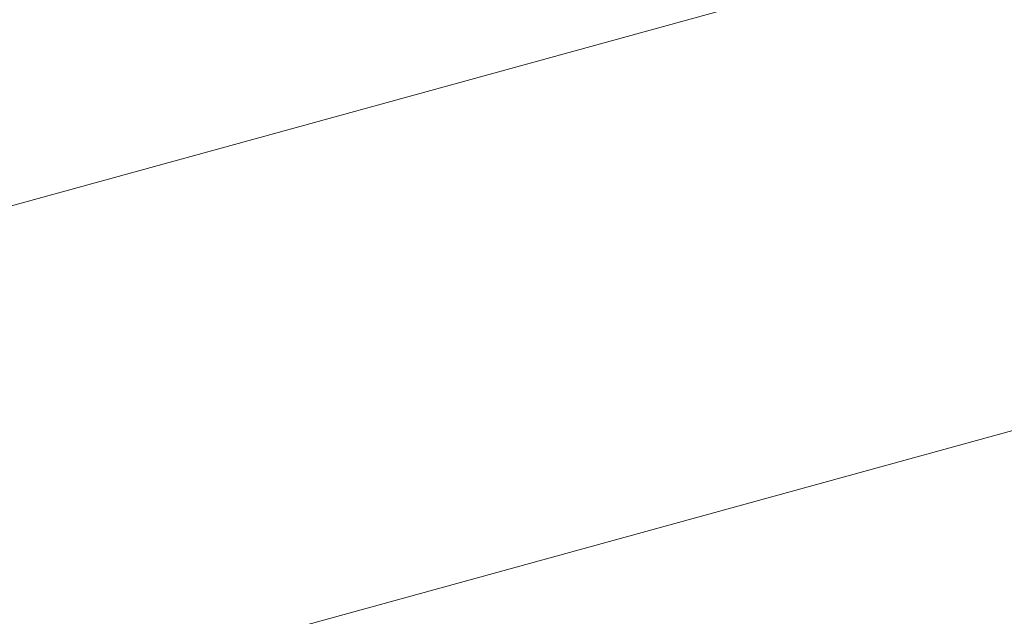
# Model space of a CAD drawing. Extents: x 1620613 to 1693141, y 557269 to 607790.
# Tile 69 of 256: x 1620773.08 to 1620775.13, y 607294.2 to 607295.45. Entities that reach past the tile are written whole.
import ezdxf

# ---------------------------------------------------------------- set-up
doc = ezdxf.new("R2010")
doc.units = 0
doc.header["$LTSCALE"] = 10
doc.header["$MEASUREMENT"] = 0
doc.linetypes.add('DGN Style 2', pattern=[7.346996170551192, 4.408197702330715, -2.938798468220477])
doc.linetypes.add('DGN Style 3', pattern=[10.28579463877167, 7.346996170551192, -2.938798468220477])
doc.layers.add('DT_X_Contour_Minor', color=136, linetype='DGN Style 3', lineweight=0)
doc.layers.add('SV_X_Top_of_Bank', color=97, linetype='DGN Style 2', lineweight=0)

# ---------------------------------------------------------------- blocks, each defined once
blk = doc.blocks.new('*U1004')
at = {"layer": 'DT_X_Contour_Minor', "transparency": 33554559, "flags": 128}
for points, elevation in [([(-24.18095962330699, 52.19456630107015), (-26.13961108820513, 50.80046222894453), (-26.52381164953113, 50.52720175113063), (-26.83699127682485, 50.30489349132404), (-27.07914997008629, 50.13353744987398), (-27.25028772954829, 50.01313362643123), (-27.6119605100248, 49.75999305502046), (-27.86025474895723, 49.55198737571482), (-28.33388288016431, 49.11782576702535), (-29.03284490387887, 48.4575082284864), (-29.95714082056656, 47.57103476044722), (-32.72237512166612, 44.90556427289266), (-33.69162985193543, 43.94827698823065), (-34.52546831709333, 43.07551799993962), (-35.22389051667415, 42.287287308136), (-35.78689645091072, 41.58358491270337), (-37.10769058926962, 39.81974958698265), (-37.57608096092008, 39.21586285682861), (-37.99065647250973, 38.72707916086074), (-38.35141712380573, 38.35339849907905), (-38.65836291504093, 38.09482087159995), (-39.40513187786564, 37.55875124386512), (-39.65607010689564, 37.37009547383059), (-39.84880807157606, 37.20618038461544), (-39.98334577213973, 37.06700597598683), (-40.05968320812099, 36.95257224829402), (-40.18564935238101, 36.68040321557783), (-40.22203130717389, 36.57873467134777), (-40.23670256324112, 36.47785581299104), (-40.22966312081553, 36.37776664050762), (-40.20091298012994, 36.27846715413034), (-40.01608735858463, 35.81691215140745), (-40.15048069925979, 35.74531068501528), (-40.16360001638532, 35.73708894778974), (-40.14536082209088, 35.74311007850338), (-40.09576311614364, 35.76337407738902), (-40.01480689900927, 35.79788094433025), (-39.75711230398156, 35.90888974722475), (-39.66908160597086, 35.93833058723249), (-39.59826045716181, 35.94339650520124), (-39.54464885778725, 35.924087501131), (-39.50824680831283, 35.88040357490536), (-39.43412074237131, 35.73141320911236), (-39.40460542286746, 35.66106522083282), (-39.37165401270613, 35.56176403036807), (-39.33526651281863, 35.4335096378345), (-39.29544292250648, 35.2763020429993), (-39.18466522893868, 34.81847752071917), (-39.17252586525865, 34.65688272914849), (-39.21919104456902, 34.51546674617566), (-39.32466076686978, 34.39422957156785), (-39.48893503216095, 34.2931712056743), (-40.00540579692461, 34.0505873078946), (-40.19436498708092, 33.96038744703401), (-40.37388948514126, 33.87172578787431), (-40.54397928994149, 33.78460233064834), (-40.70463440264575, 33.69901707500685), (-41.12046844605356, 33.47284066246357), (-41.26366915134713, 33.39187158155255), (-41.38139573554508, 33.31859664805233), (-41.4736481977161, 33.25301586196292), (-41.54042653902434, 33.19512922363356), (-41.68453661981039, 33.05102371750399), (-41.74308398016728, 32.99779644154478), (-41.81064350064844, 32.94619374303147), (-41.88721518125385, 32.89621562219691), (-41.97279902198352, 32.84786207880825), (-42.21303881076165, 32.72108539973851), (-42.29075835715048, 32.67889523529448), (-42.34373715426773, 32.64740725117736), (-42.37197520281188, 32.62662144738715), (-42.37547250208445, 32.61653782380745), (-42.35181096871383, 32.60391773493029), (-42.39091265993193, 32.583645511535), (-42.52596388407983, 32.53229390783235), (-42.75696464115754, 32.44986292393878), (-43.08391493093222, 32.33635255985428), (-44.0837150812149, 31.99221908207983), (-44.42547770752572, 31.87377317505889), (-44.70091547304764, 31.776535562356), (-44.91002837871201, 31.70050624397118), (-45.05281642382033, 31.64568522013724), (-45.34515139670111, 31.52777354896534), (-45.44244383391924, 31.48830485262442), (-45.51506991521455, 31.45833251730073), (-45.56302964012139, 31.43785654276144), (-45.58632300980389, 31.42687692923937), (-45.61555018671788, 31.41025977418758), (-45.65389966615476, 31.39085678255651), (-45.74702772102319, 31.34511067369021), (-45.89493435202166, 31.27302144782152), (-46.0976195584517, 31.1745891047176), (-46.71115154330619, 30.87697870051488), (-46.99779240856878, 30.74271758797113), (-47.39756601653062, 30.56314205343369), (-47.91047236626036, 30.33825209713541), (-48.53651145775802, 30.06804771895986), (-50.35679269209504, 29.28708348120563), (-51.06820952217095, 28.98171731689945), (-51.83724908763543, 28.65134200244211), (-52.66391138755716, 28.29595753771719), (-53.54819642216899, 27.91556392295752), (-55.9831201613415, 26.86783541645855), (-57.01666897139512, 26.41871289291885), (-58.29112259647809, 25.85714170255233), (-59.80648103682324, 25.18312184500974), (-61.56274429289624, 24.39665332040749), (-66.5673193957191, 22.14947236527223), (-68.33273958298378, 21.3572880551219), (-69.87556881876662, 20.66612084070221), (-71.19580710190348, 20.07597072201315), (-72.29345443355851, 19.58683769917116), (-74.92372604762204, 18.41717243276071), (-76.0391293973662, 17.92006916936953), (-77.4126357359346, 17.30600832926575), (-79.04424506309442, 16.57498991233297), (-80.93395737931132, 15.72701391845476), (-86.31732754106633, 13.30980116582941), (-88.17255430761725, 12.47632087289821), (-89.70070698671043, 11.78878955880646), (-90.90178557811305, 11.24720722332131), (-91.77579008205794, 10.85157386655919), (-93.67036997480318, 9.991150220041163), (-94.38000876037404, 9.669193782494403), (-95.0879901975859, 9.348642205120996), (-95.79431428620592, 9.02949548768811), (-96.49898102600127, 8.71175363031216), (-98.37588253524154, 7.866315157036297), (-99.06783932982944, 7.55473544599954), (-99.73603358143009, 7.254075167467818), (-100.380465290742, 6.964334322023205), (-101.0011344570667, 6.685512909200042), (-102.6245688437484, 5.956548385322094), (-103.1982293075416, 5.697795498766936), (-103.7016349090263, 5.468260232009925), (-104.1347856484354, 5.26794258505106), (-104.4976815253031, 5.096842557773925), (-105.3717307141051, 4.679532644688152), (-105.6991237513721, 4.523773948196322), (-106.0257659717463, 4.369480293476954), (-106.3516573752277, 4.216651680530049), (-106.6767979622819, 4.065288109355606), (-107.5428384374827, 3.663605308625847), (-107.8765955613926, 3.5093037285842), (-108.228336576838, 3.347661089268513), (-108.5980614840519, 3.178677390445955), (-108.9857702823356, 3.002352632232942), (-110.0436389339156, 2.522365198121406), (-110.3899303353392, 2.366441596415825), (-110.6354030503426, 2.258661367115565), (-110.7800570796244, 2.199024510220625), (-110.8238924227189, 2.187531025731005), (-110.8063617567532, 2.221072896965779), (-110.8176179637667, 2.22399142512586), (-110.864534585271, 2.207590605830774), (-110.9471116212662, 2.171870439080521), (-111.065349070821, 2.116830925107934), (-111.4281961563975, 1.944299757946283), (-111.549772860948, 1.887374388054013), (-111.6423676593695, 1.845996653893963), (-111.7059805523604, 1.820166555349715), (-111.7406115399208, 1.809884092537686), (-111.7943182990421, 1.803194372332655), (-111.8286533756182, 1.792639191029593), (-111.8913785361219, 1.765990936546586), (-111.9824937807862, 1.723249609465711), (-112.1019991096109, 1.66441520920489), (-112.4585334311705, 1.486066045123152), (-112.6107108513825, 1.409811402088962), (-112.7998423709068, 1.314809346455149), (-113.0259279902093, 1.201059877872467), (-113.2889677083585, 1.068562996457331), (-114.0396790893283, 0.69024142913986), (-114.2872314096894, 0.568059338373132), (-114.4668548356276, 0.4852542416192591), (-114.5785493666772, 0.4418261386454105), (-114.6223150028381, 0.4377750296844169), (-114.648451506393, 0.4794747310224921), (-114.6577560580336, 0.4941408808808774), (-114.6660673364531, 0.5068645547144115), (-114.6733853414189, 0.5176457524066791), (-114.6797100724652, 0.5264844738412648), (-114.7069078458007, 0.5631993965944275), (-114.8184190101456, 0.5857427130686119), (-114.8512880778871, 0.5817863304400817), (-114.9021047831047, 0.5602557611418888), (-114.9708691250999, 0.521151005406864), (-115.0575811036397, 0.4644720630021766), (-115.3127432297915, 0.2898959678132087), (-115.4414968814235, 0.1639744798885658), (-115.6363862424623, -0.08285791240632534), (-115.8974113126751, -0.4506012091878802), (-116.2245720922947, -0.9392554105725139), (-117.1851817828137, -2.403547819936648), (-117.5714658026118, -2.953456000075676), (-118.0098605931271, -3.504961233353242), (-118.500366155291, -4.058063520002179), (-119.0429824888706, -4.612762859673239), (-120.5594404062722, -6.094090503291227), (-121.1927058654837, -6.659830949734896), (-121.9551588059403, -7.246056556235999), (-122.8467992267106, -7.852767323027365), (-123.8676271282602, -8.479963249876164), (-126.7620848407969, -10.17979926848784), (-127.864000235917, -10.8284669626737), (-128.9989031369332, -11.49959303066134), (-130.1667935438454, -12.19317747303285), (-131.3676714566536, -12.90922028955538), (-134.6139958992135, -14.84861229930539), (-135.6910177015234, -15.49258175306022), (-136.4873397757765, -15.96994610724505), (-137.00296212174, -16.28070536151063), (-137.237884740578, -16.42485951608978), (-137.4900787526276, -16.58713046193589), (-137.7565083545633, -16.75856111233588), (-138.3666516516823, -17.1511498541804), (-139.3205086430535, -17.76489668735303), (-140.6180793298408, -18.59980161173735), (-144.5365527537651, -21.12109219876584), (-146.057583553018, -22.07550189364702), (-147.6818208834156, -23.04776303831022), (-149.4092647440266, -24.03787563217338), (-151.2399151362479, -25.04583967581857), (-156.2592582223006, -27.75754572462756), (-157.9071188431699, -28.64785731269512), (-159.0861933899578, -29.28501254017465), (-159.7964818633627, -29.66901140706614), (-160.0379842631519, -29.799853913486), (-160.0569425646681, -29.81122544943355), (-160.0890574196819, -29.82893668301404), (-160.1711832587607, -29.87354173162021), (-160.3033200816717, -29.94504059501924), (-160.4854678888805, -30.04343327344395), (-161.0378766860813, -30.34167216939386), (-161.453391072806, -30.58673781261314), (-162.2856276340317, -31.09825556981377), (-163.5345863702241, -31.8762254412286), (-165.2002672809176, -32.92064742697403), (-173.9457966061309, -38.41633829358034), (-174.5053201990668, -38.7314004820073), (-174.867815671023, -38.89980899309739), (-175.7155062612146, -39.27000787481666), (-177.0483919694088, -39.84199712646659), (-178.8664727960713, -40.61577674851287), (-184.3616151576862, -42.94824290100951), (-186.1728366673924, -43.71679719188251), (-187.4851444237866, -44.27311045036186), (-188.2985384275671, -44.61718267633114), (-188.6130186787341, -44.74901386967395), (-188.7864143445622, -44.81757567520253), (-188.8437101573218, -44.84031453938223), (-188.8855508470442, -44.85710977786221), (-188.9119364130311, -44.86796139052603), (-188.9228668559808, -44.87286937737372), (-188.931407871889, -44.87803250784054), (-188.9728376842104, -44.90323402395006), (-189.0907213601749, -44.97496622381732), (-189.2850588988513, -45.09322910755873), (-189.5558503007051, -45.25802267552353), (-190.9979358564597, -46.13563092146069), (-200.9809675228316, -50.38128774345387), (-202.8592208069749, -51.18005113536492), (-204.215538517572, -51.75677410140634), (-205.04992065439, -52.11145664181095), (-205.3623672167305, -52.24409875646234), (-205.4996439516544, -52.30175716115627), (-205.6967714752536, -52.38455384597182), (-206.1851964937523, -52.58970009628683), (-206.9649190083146, -52.91719591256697), (-208.0359390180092, -53.36704129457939), (-211.2803890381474, -54.72976173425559), (-212.5267256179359, -55.24626083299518), (-213.8323978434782, -55.77371779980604), (-215.1974057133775, -56.31213263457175), (-216.6217492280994, -56.86150533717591), (-220.4991127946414, -58.34110970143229), (-221.7850403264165, -58.8320294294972), (-222.734800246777, -59.19508533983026), (-223.3483925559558, -59.43027743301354), (-223.6258172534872, -59.53760570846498), (-223.9173929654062, -59.65332935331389), (-224.22196076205, -59.77157573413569), (-224.9169823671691, -60.039522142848), (-226.0024577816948, -60.45716857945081), (-227.4783870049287, -61.02451504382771), (-231.9348033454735, -62.73703898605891), (-233.6412232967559, -63.39652951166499), (-235.4181708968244, -64.09060813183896), (-237.2656461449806, -64.81927484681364), (-239.1836490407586, -65.5825296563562), (-244.3923602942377, -67.6639932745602), (-246.1431725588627, -68.36306236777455), (-247.4890759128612, -68.89917193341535), (-248.4300703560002, -69.27232197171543), (-248.9661558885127, -69.48251248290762), (-249.8558387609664, -69.82574114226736), (-250.2946615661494, -69.97874927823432), (-250.9438678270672, -70.1803521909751), (-251.8034575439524, -70.43054988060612), (-252.8734307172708, -70.72934234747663), (-256.0072037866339, -71.59091529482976), (-257.3000331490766, -71.91154492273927), (-258.8281914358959, -72.22725409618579), (-260.5916786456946, -72.53804281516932), (-262.5904947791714, -72.84391107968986), (-268.2344430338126, -73.6529991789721), (-269.2004858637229, -74.22120432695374), (-267.8656531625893, -75.31900369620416), (-264.229944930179, -76.94639728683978), (-258.2933611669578, -79.1033850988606), (-239.394637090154, -85.56147822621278), (-233.1634486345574, -87.66069986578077), (-228.643926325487, -89.1147949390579), (-225.8360701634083, -89.92376344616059), (-224.7398801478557, -90.08760538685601), (-224.0989283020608, -89.66434847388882), (-223.7262266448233, -89.61622242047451), (-223.0888355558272, -89.78928694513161), (-222.1867550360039, -90.18354204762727), (-221.0199850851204, -90.79898772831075), (-217.5556793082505, -92.7350969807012), (-216.3597373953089, -93.36094720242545), (-215.3701409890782, -93.78641592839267), (-214.5868900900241, -94.01150315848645), (-214.0099846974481, -94.03620889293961), (-211.7992323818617, -93.68394549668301), (-207.7296554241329, -92.34900280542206), (-206.1300878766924, -91.03043986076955), (-205.8097007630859, -90.77156042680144), (-205.5340683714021, -90.56002053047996), (-205.303190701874, -90.39582017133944), (-205.117067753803, -90.27895934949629), (-204.6804128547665, -90.0304498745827), (-204.5339060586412, -89.94748955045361), (-204.4218768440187, -89.88499068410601), (-204.3443252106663, -89.84295327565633), (-204.3012511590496, -89.82137732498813), (-204.2323571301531, -89.79112340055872), (-204.0175103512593, -89.70875089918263), (-203.4246405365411, -89.48432383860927), (-202.4537476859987, -89.11784221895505), (-201.1048318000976, -88.60930603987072), (-197.0036920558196, -87.06380348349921), (-195.53523340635, -86.48951762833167), (-194.2057122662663, -85.92578698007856), (-193.0151286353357, -85.37261153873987), (-191.963482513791, -84.8299913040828), (-189.3443428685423, -83.39707762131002), (-188.3270215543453, -82.8713957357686), (-187.2394123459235, -82.36903534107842), (-186.0815152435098, -81.88999643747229), (-184.8533302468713, -81.4342790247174), (-181.484453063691, -80.2501279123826), (-180.3467177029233, -79.84876827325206), (-179.4601695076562, -79.53280269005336), (-178.8248084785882, -79.30223116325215), (-178.4406346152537, -79.15705369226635), (-177.7510872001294, -78.88377251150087), (-177.4752271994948, -78.77552726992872), (-177.1648077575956, -78.65575243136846), (-176.8198288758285, -78.52444799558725), (-176.4402905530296, -78.38161396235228), (-175.3821091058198, -77.98535041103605), (-174.657990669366, -77.70635111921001), (-173.2792714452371, -77.1665509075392), (-171.2459514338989, -76.3659497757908), (-168.5580306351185, -75.30454772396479), (-160.5174407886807, -72.12640769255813), (-157.8664053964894, -71.07881973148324), (-155.9437416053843, -70.31966087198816), (-154.7494494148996, -69.8489311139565), (-154.2835288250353, -69.66663045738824), (-154.0122360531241, -69.56506750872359), (-153.8901976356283, -69.51096790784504), (-153.7275519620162, -69.42484131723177), (-153.5242990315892, -69.30668773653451), (-153.2804388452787, -69.15650716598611), (-152.5760020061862, -68.71332299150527), (-152.3022596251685, -68.54918621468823), (-152.0093601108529, -68.38916401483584), (-151.6973034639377, -68.23325639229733), (-151.3660896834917, -68.08146334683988), (-150.457310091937, -67.68216799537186), (-149.7965649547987, -67.40557416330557), (-148.4959142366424, -66.87526418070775), (-146.5553579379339, -66.09123804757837), (-143.9748960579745, -65.05349576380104), (-136.2404569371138, -61.94789480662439), (-133.6499864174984, -60.91447590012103), (-131.6794041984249, -60.14341989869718), (-130.3287102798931, -59.63472680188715), (-129.597904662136, -59.38839661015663), (-128.475607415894, -59.08133330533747), (-128.0837312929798, -58.95530226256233), (-127.7498258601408, -58.8075066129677), (-127.4738911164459, -58.63794635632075), (-127.2559270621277, -58.44662149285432), (-126.3740264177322, -57.50298804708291), (-125.5114376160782, -56.88272472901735), (-125.3272058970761, -56.75648262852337), (-125.1441916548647, -56.64358346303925), (-124.9623948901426, -56.54402723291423), (-124.7818156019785, -56.45781393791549), (-124.3018941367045, -56.24570239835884), (-124.1252345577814, -56.16937275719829), (-123.9551969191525, -56.09946748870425), (-123.7917812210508, -56.03598659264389), (-123.634987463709, -55.97893006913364), (-123.2257000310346, -55.83534516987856), (-123.0975281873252, -55.78019966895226), (-123.0199782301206, -55.7224518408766), (-122.9930501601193, -55.66210168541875), (-123.01674397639, -55.59914920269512), (-123.2454328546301, -55.29929885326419), (-123.5280223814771, -55.37079651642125), (-123.557898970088, -55.37377578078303), (-123.5264189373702, -55.35207171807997), (-123.4335822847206, -55.30568432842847), (-123.2793890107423, -55.23461361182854), (-122.7863981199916, -55.01218059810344), (-122.5932278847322, -54.92795936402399), (-122.383460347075, -54.84212042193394), (-122.1570955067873, -54.75466377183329), (-121.9141333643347, -54.66558941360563), (-121.2441045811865, -54.42590084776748), (-120.9864257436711, -54.32681635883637), (-120.7159108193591, -54.20932931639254), (-120.4325598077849, -54.07343972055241), (-120.1363727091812, -53.91914757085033), (-119.3294256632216, -53.48316510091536), (-119.0607926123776, -53.33840922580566), (-118.8601037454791, -53.23112845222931), (-118.7273590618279, -53.1613227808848), (-118.6625585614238, -53.1289922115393), (-118.5803494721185, -53.09274416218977), (-118.5320814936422, -53.07158985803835), (-118.4489343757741, -53.0353129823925), (-118.330908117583, -52.9839135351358), (-118.1780027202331, -52.91739151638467), (-117.723749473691, -52.71983603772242), (-117.574481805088, -52.65467205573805), (-117.4673687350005, -52.60734671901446), (-117.40241026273, -52.57786002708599), (-117.3796063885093, -52.56621198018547), (-117.3750021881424, -52.55893538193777), (-117.32292377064, -52.53514638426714), (-117.1701416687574, -52.46923683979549), (-116.916655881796, -52.36120674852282), (-116.56246641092, -52.21105611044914), (-115.4836895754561, -51.75449367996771), (-115.0592612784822, -51.57221276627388), (-114.5950590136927, -51.36779184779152), (-114.0910827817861, -51.14123092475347), (-113.547332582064, -50.89252999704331), (-112.044300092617, -50.1998075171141), (-111.4609096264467, -49.93227813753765), (-110.8380125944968, -49.64923185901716), (-110.1756089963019, -49.3506686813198), (-109.4736988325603, -49.03658860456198), (-107.5492629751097, -48.17835253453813), (-106.8173808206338, -47.85253848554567), (-106.0650612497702, -47.51877339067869), (-105.2923042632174, -47.17705725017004), (-104.4991098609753, -46.82739006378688), (-102.3566749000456, -45.88434283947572), (-101.3863502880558, -45.45568486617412), (-100.0822026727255, -44.87699636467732), (-98.44423205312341, -44.14827733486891), (-96.4724384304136, -43.26952777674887), (-90.76922476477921, -40.72615491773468), (-88.75926945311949, -39.8289467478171), (-87.00681376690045, -39.04485188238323), (-85.5118577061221, -38.37387032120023), (-84.27440127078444, -37.81600206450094), (-81.31785027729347, -36.47917111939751), (-80.27335569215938, -36.00698643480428), (-79.35728518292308, -35.59305558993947), (-78.56963874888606, -35.23737858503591), (-77.91041639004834, -34.9399554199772), (-76.32372220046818, -34.22449876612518), (-75.53716309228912, -33.87114173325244), (-74.36750640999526, -33.34766312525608), (-72.81475215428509, -32.65406294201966), (-70.87890032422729, -31.79034118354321), (-65.20583201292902, -29.2602543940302), (-63.27956802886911, -28.40062648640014), (-61.75557730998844, -27.71930785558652), (-60.63385985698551, -27.21629850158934), (-59.91441566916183, -26.89159842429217), (-58.53226218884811, -26.26347725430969), (-58.06345880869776, -26.05004163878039), (-57.69366377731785, -25.88082566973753), (-57.42287709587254, -25.75582934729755), (-57.25109876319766, -25.6750526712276), (-56.92503434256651, -25.51860773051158), (-56.77381655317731, -25.44516997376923), (-56.56471150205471, -25.34219040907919), (-56.29771918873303, -25.2096690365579), (-55.97283961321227, -25.04760585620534), (-55.02931106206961, -24.57604829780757), (-54.67752068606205, -24.40195806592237), (-54.3297959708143, -24.23335553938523), (-53.98613691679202, -24.0702407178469), (-53.64654352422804, -23.9126136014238), (-52.746382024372, -23.49959156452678), (-52.45081458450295, -23.36482985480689), (-52.23923338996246, -23.27031125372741), (-52.11163844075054, -23.21603576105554), (-52.06802973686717, -23.20200337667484), (-52.06372152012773, -23.21824116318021), (-52.04211588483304, -23.21375886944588), (-51.98053014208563, -23.18813364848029), (-51.87896429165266, -23.1413655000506), (-51.73741833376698, -23.07345442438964), (-51.3066556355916, -22.8641676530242), (-51.11980596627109, -22.77346711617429), (-50.88232898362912, -22.65833058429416), (-50.59422468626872, -22.51875805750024), (-50.25549307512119, -22.35474953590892), (-49.28470569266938, -21.88481215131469), (-48.97027855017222, -21.73316172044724), (-48.75508766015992, -21.63066346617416), (-48.63913302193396, -21.57731738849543), (-48.62241463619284, -21.5731234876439), (-48.71014727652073, -21.62747598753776), (-48.72413865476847, -21.63849978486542), (-48.70031330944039, -21.63080680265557), (-48.6386712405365, -21.60439704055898), (-48.53921244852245, -21.55927049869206), (-48.22356670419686, -21.41397734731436), (-48.10382505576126, -21.37670235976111), (-47.98133441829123, -21.37384726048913), (-47.85609479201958, -21.40541204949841), (-47.72810617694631, -21.47139672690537), (-47.12441166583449, -21.85963829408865), (-43.89396079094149, -19.59121021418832), (-43.19775608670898, -19.02601108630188), (-42.49362092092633, -18.30259716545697), (-41.78155529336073, -17.42096845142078), (-41.06155920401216, -16.38112494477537), (-39.13099568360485, -13.39725586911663), (-38.40827419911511, -12.38038078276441), (-37.688032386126, -11.56765733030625), (-36.97027024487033, -10.95908551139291), (-36.25498777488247, -10.55466532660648), (-34.35087408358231, -9.748413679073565), (-33.71216939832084, -9.477969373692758), (-33.22414061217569, -9.271325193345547), (-32.88678772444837, -9.128481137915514), (-32.70011073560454, -9.049437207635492), (-32.40320662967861, -8.923720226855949), (-31.99930430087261, -8.653783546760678), (-31.0102753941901, -7.938261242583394), (-29.4361199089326, -6.777153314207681), (-27.27683784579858, -5.170459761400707), (-20.73858357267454, -0.2918294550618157), (-18.53161800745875, 1.345858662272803), (-16.8144120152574, 2.599950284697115), (-15.58696559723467, 3.470445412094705), (-14.84927875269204, 3.957344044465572), (-13.5351265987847, 4.744278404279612), (-13.07620861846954, 5.023531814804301), (-12.68506879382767, 5.27109127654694), (-12.36170712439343, 5.486956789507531), (-12.10612361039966, 5.671128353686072), (-11.51493844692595, 6.119993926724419), (-11.03056794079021, 6.436196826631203), (-10.02084529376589, 7.048156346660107), (-8.48577050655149, 7.955872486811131), (-6.42534357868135, 9.159345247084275), (-0.230402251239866, 12.76294810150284), (1.8345676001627, 13.96469584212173), (3.383271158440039, 14.86723692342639), (4.41570842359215, 15.47057134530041), (4.931879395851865, 15.77469910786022), (5.619980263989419, 16.18676426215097), (6.044165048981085, 16.44713893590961), (6.800643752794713, 16.91921409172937), (7.889416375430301, 17.60298972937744), (9.31048291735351, 18.49846584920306), (16.71747925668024, 23.17132219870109), (21.32444000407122, 24.17666403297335), (22.23724801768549, 24.25435453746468), (23.00126030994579, 24.0565652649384), (23.6164768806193, 23.5832962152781), (24.08289772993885, 22.8345473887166), (25.91233834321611, 18.69760005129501)], 1.800041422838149), ([(-26.4221577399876, 51.95833175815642), (-27.71982852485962, 51.03469212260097), (-27.97437398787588, 50.85364810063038), (-28.18186575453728, 50.70636159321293), (-28.34230382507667, 50.59283259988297), (-28.4556881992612, 50.51306112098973), (-28.69530826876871, 50.34534719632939), (-28.85981133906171, 50.20753661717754), (-29.17360549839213, 49.91989032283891), (-29.63669074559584, 49.48240831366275), (-30.24906708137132, 48.8950905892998), (-32.08112542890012, 47.12912903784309), (-32.72328845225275, 46.49489483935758), (-33.27573376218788, 45.91666340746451), (-33.73846135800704, 45.39443474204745), (-34.11147124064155, 44.92820884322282), (-34.98654064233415, 43.75961013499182), (-35.37127004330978, 43.30610329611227), (-35.86915619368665, 42.82203181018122), (-36.48019909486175, 42.30739567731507), (-37.20439874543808, 41.76219489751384), (-39.28647348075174, 40.2675732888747), (-39.98611710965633, 39.74158006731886), (-40.52349194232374, 39.28456660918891), (-40.89859798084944, 38.89653291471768), (-41.11143522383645, 38.57747898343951), (-41.46264281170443, 37.81864151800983), (-41.56407973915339, 37.53517833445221), (-41.60498482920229, 37.25391688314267), (-41.58535808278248, 36.97485716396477), (-41.50519949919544, 36.69799917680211), (-40.98988515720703, 35.41113261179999), (-41.36458870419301, 35.2114997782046), (-41.40116681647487, 35.18857666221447), (-41.35031391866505, 35.20536424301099), (-41.21203001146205, 35.26186252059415), (-40.98631509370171, 35.35807149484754), (-40.26783396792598, 35.66757635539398), (-40.02239461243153, 35.74966068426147), (-39.8249373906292, 35.76378502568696), (-39.6754623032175, 35.70994937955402), (-39.57396934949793, 35.58815374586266), (-39.36729765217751, 35.17275207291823), (-39.29846415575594, 35.03223562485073), (-39.24696743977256, 34.92223753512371), (-39.21280750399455, 34.84275780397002), (-39.19598434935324, 34.79379643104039), (-39.17423830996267, 34.70392391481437), (-39.19917079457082, 34.65937235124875), (-39.29027777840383, 34.59312204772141), (-39.44755926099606, 34.50517300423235), (-39.67101524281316, 34.39552522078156), (-40.35513052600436, 34.07419947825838), (-40.58325396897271, 33.96678022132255), (-40.75453783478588, 33.8855167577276), (-40.86898212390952, 33.83040908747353), (-40.92658683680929, 33.80145721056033), (-41.00441330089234, 33.7591265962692), (-41.04055930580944, 33.73462800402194), (-41.09062747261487, 33.69288018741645), (-41.15461780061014, 33.63388314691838), (-41.2325302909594, 33.55763688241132), (-41.45885981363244, 33.33131454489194), (-41.55081032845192, 33.24771939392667), (-41.65691473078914, 33.16667569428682), (-41.77717302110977, 33.08818344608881), (-41.91158519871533, 33.01224264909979), (-42.28888952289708, 32.81313579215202), (-42.41095057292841, 32.74687478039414), (-42.49415548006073, 32.69742188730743), (-42.53850424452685, 32.66477711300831), (-42.54399686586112, 32.64894045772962), (-42.50683566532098, 32.62912020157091), (-42.53423417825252, 32.60898901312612), (-42.64430061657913, 32.56346063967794), (-42.83703498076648, 32.49253508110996), (-43.11243727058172, 32.39621233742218), (-43.95706727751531, 32.10548877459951), (-44.25215094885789, 32.00285932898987), (-44.50392945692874, 31.91301366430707), (-44.71240280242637, 31.83595178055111), (-44.8775709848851, 31.77167367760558), (-45.26027925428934, 31.61731044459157), (-45.38764896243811, 31.56564027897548), (-45.48272688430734, 31.5264022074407), (-45.54551302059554, 31.49959622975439), (-45.5760073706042, 31.48522234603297), (-45.61426992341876, 31.46346811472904), (-45.66447487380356, 31.43806682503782), (-45.78639281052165, 31.37817862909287), (-45.98002373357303, 31.28380352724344), (-46.24536764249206, 31.15494151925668), (-47.04856871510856, 30.7653269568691), (-47.38836151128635, 30.6047740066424), (-47.80533909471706, 30.41532607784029), (-48.29950146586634, 30.19698317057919), (-48.87084862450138, 29.94974528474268), (-50.49735409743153, 29.25191761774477), (-51.13303793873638, 28.97905882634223), (-51.8202103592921, 28.68385320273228), (-52.55887135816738, 28.3663007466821), (-53.3490209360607, 28.02640145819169), (-55.52473791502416, 27.09020757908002), (-56.49371372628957, 26.66848666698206), (-57.76885342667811, 26.10546933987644), (-59.35015701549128, 25.40115559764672), (-61.23762449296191, 24.55554544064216), (-66.6790896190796, 22.11218980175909), (-68.57485017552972, 21.26142299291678), (-70.18103300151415, 20.54163929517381), (-71.49763809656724, 19.95283870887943), (-72.52466546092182, 19.49502123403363), (-74.8773014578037, 18.44881878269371), (-75.91999211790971, 17.98397094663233), (-77.28358709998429, 17.37407927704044), (-78.96808640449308, 16.61914377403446), (-80.97349003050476, 15.71916443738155), (-86.74910546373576, 13.12582776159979), (-88.72374219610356, 12.23877836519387), (-90.31594081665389, 11.52263268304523), (-91.52570132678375, 10.97739071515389), (-92.3530237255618, 10.60305246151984), (-94.04929930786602, 9.832688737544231), (-94.68466071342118, 9.54443124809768), (-95.31853824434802, 9.257431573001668), (-95.95093189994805, 8.971689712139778), (-96.58184168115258, 8.687205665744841), (-98.26228926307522, 7.930258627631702), (-98.89682115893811, 7.644555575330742), (-99.54008116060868, 7.355156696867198), (-100.1920692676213, 7.06206199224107), (-100.8527854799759, 6.765271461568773), (-102.6263328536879, 5.968902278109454), (-103.2449727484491, 5.690073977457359), (-103.7707319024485, 5.450865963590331), (-104.2036103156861, 5.251278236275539), (-104.5436079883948, 5.091310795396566), (-105.3264274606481, 4.717558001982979), (-105.6287788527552, 4.573821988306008), (-105.9487184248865, 4.422928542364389), (-106.2862461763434, 4.264877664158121), (-106.6413621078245, 4.099669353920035), (-107.6117888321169, 3.649570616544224), (-107.9746458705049, 3.481720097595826), (-108.3353969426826, 3.315742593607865), (-108.6940420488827, 3.151638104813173), (-109.0505811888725, 2.989406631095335), (-109.9985442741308, 2.55928672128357), (-110.3086120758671, 2.420033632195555), (-110.5278431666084, 2.324864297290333), (-110.6562375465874, 2.273778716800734), (-110.6937952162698, 2.266776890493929), (-110.6728333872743, 2.306883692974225), (-110.6862926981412, 2.310373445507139), (-110.7423920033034, 2.290762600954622), (-110.8411313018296, 2.24805115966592), (-110.9825105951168, 2.182239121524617), (-111.4163753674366, 1.975939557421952), (-111.5617474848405, 1.90787255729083), (-111.6724652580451, 1.858396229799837), (-111.7485286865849, 1.827510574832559), (-111.7899377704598, 1.815215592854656), (-111.8541562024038, 1.807216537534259), (-111.8952114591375, 1.794595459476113), (-111.9702134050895, 1.76273151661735), (-112.0791620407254, 1.71162470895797), (-112.2220573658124, 1.641275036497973), (-112.6483738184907, 1.428018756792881), (-112.8175543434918, 1.34328058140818), (-113.0053585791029, 1.249008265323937), (-113.2117865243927, 1.145201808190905), (-113.4368381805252, 1.031861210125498), (-114.0618075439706, 0.7169074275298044), (-114.2700324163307, 0.618599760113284), (-114.4259800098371, 0.5598920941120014), (-114.5296503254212, 0.5407844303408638), (-114.5810433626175, 0.5612767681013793), (-114.6483884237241, 0.6687230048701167), (-114.6723631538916, 0.7065127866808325), (-114.6937785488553, 0.7392974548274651), (-114.7126346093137, 0.7670770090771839), (-114.7289313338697, 0.7898514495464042), (-114.799010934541, 0.884453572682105), (-115.0863380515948, 0.9425401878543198), (-115.1710306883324, 0.9323459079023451), (-115.3019684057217, 0.8768688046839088), (-115.4791512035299, 0.7761088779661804), (-115.702579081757, 0.6300661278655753), (-116.3600468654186, 0.180241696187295), (-116.6101513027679, -0.01975269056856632), (-116.8673637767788, -0.2823675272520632), (-117.131684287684, -0.6076028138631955), (-117.4031128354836, -0.995458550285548), (-118.1363996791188, -2.11323444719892), (-118.4312717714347, -2.533009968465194), (-118.765922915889, -2.954004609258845), (-119.1403531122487, -3.376218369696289), (-119.5545623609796, -3.79965124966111), (-120.712159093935, -4.930431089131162), (-121.2576473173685, -5.398751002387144), (-122.025914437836, -5.955625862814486), (-123.0169604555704, -6.601055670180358), (-124.2307853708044, -7.33504042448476), (-127.7646903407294, -9.410406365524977), (-129.0504631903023, -10.16678530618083), (-130.2573530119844, -10.87939767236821), (-131.3853598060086, -11.54824346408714), (-132.4344835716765, -12.17332268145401), (-135.1269695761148, -13.78184516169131), (-136.0246570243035, -14.31878836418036), (-136.6983548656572, -14.72322611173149), (-137.1480630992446, -14.99515840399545), (-137.3737817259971, -15.13458524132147), (-137.677045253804, -15.32971620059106), (-137.9974270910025, -15.53586171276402), (-138.7311249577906, -16.00795002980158), (-139.8781388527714, -16.74598115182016), (-141.4384687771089, -17.74995507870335), (-146.1504366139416, -20.78180929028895), (-147.8899061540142, -21.88109677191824), (-149.5743388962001, -22.90506855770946), (-151.2037348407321, -23.85372464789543), (-152.7780939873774, -24.72706504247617), (-156.9030026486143, -26.95555183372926), (-158.2580997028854, -27.68774060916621), (-159.2297093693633, -28.21294184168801), (-159.8178316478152, -28.53115553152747), (-160.0224665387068, -28.64238167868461), (-160.0568430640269, -28.66300134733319), (-160.0893978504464, -28.68125328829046), (-160.1612798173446, -28.72054435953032), (-160.2724889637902, -28.78087456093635), (-160.4230252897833, -28.8622438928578), (-160.8768917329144, -29.10728095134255), (-161.2334875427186, -29.31818412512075), (-161.9628751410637, -29.7671158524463), (-163.0650545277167, -30.45407613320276), (-164.540025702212, -31.3790649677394), (-168.9703378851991, -34.16307326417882), (-170.4930653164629, -35.11789278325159), (-171.7385134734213, -35.89434511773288), (-172.7066823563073, -36.49243026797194), (-173.3975719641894, -36.91214823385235), (-174.8702385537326, -37.79357323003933), (-175.577311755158, -38.18167739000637), (-176.5940314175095, -38.68492112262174), (-177.9203975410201, -39.30330442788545), (-179.5564101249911, -40.0368273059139), (-184.331972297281, -42.14640774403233), (-185.9600141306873, -42.86267835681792), (-187.2624680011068, -43.4293048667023), (-188.2393339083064, -43.84628727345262), (-188.890611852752, -44.11362557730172), (-190.1932357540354, -44.62700225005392), (-190.8766222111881, -44.90431178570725), (-191.9498136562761, -45.35120788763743), (-193.4128100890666, -45.9676905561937), (-195.265611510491, -46.75375979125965), (-200.7261552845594, -49.0760598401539), (-202.5265453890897, -49.8416973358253), (-203.8323078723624, -50.39688478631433), (-204.6434427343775, -50.74162219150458), (-204.9599499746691, -50.87590955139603), (-205.1444657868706, -50.9534091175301), (-205.4094279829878, -51.06469744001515), (-206.0659277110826, -51.34043773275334), (-207.1139649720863, -51.78062999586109), (-208.5535397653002, -52.38527422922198), (-212.9144559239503, -54.21692814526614), (-214.4953707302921, -54.87517555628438), (-215.9674280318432, -55.47617735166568), (-217.3306278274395, -56.01993353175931), (-218.5849701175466, -56.50644409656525), (-221.7847395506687, -57.72747811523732), (-222.8509311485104, -58.13458622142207), (-223.6496788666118, -58.44013502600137), (-224.1809827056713, -58.64412452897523), (-224.4448426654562, -58.74655473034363), (-224.7918773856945, -58.88428953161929), (-225.0772514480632, -58.99538952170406), (-225.673097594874, -59.22538839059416), (-226.5794158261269, -59.57428613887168), (-227.796206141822, -60.04208276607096), (-231.4549430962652, -61.44807227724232), (-232.9376689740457, -62.02218422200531), (-234.6417938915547, -62.69002792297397), (-236.5673178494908, -63.4516033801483), (-238.7142408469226, -64.3069105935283), (-244.7345675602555, -66.71270550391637), (-246.739514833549, -67.51349833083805), (-248.2391116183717, -68.111530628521), (-249.2333579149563, -68.50680239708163), (-249.72225372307, -68.69931363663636), (-250.3521752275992, -68.94232956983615), (-250.7275681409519, -69.0684500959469), (-251.3813057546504, -69.26454972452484), (-252.313388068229, -69.53062845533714), (-253.523815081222, -69.86668628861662), (-257.1227467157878, -70.85614598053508), (-258.6074759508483, -71.22436795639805), (-260.3624649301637, -71.58693911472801), (-262.3877136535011, -71.94385945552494), (-264.6832221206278, -72.2951289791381), (-271.1649243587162, -73.22431328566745), (-272.2743608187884, -73.87685941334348), (-270.7413935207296, -75.13760956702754), (-266.5660224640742, -77.00656374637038), (-259.7482476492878, -79.48372195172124), (-238.0443097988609, -86.90041586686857), (-230.9031500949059, -89.32110521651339), (-225.7576243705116, -91.02065282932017), (-222.6077326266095, -91.99905870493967), (-221.453474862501, -92.2563228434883), (-221.0362994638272, -91.98083823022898), (-220.7937196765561, -91.94951449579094), (-220.3788618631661, -92.06215675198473), (-219.7917260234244, -92.31876499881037), (-219.0323121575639, -92.71933923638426), (-216.7775044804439, -93.9794918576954), (-215.9991035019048, -94.38683808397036), (-215.3550063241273, -94.66376229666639), (-214.8452129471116, -94.81026449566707), (-214.4697233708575, -94.82634468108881), (-213.0308142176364, -94.59706751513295), (-209.0644522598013, -93.2959824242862), (-208.0970566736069, -93.20292095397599), (-206.8947393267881, -93.48134443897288), (-205.4575002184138, -94.13125287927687), (-203.7853393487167, -95.15264627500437), (-199.0130146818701, -98.3716752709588), (-197.5992905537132, -99.25004037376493), (-196.9373616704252, -99.47086393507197), (-197.0272280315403, -99.03414595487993), (-197.8688896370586, -97.93988643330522), (-201.1157142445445, -94.14513898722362), (-202.1445991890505, -92.86694454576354), (-202.7961355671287, -91.87842180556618), (-203.0703233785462, -91.1795707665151), (-202.9671626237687, -90.77039142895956), (-201.6052657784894, -89.53678849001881), (-196.2946542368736, -87.53550001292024), (-195.1693159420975, -87.08935588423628), (-194.06927743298, -86.60861856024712), (-192.994538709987, -86.09328804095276), (-191.9450997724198, -85.54336432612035), (-189.1803289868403, -84.0307768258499), (-188.1064418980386, -83.47586562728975), (-186.9583587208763, -82.94557265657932), (-185.7360794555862, -82.43989791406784), (-184.4396041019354, -81.9588413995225), (-180.8834083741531, -80.70884833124), (-179.6824118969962, -80.28517202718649), (-178.7465692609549, -79.95163791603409), (-178.0758804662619, -79.70824599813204), (-177.6703455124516, -79.55499627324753), (-176.9424574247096, -79.26651993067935), (-176.675729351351, -79.16141957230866), (-176.4214611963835, -79.06247575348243), (-176.1796529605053, -78.96968847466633), (-175.9503046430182, -78.88305773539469), (-175.3553223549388, -78.6602511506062), (-174.762106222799, -78.4298333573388), (-173.4286945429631, -77.90568491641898), (-171.3550873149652, -77.08780582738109), (-168.5412845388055, -75.9761960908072), (-160.0508830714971, -72.6202625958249), (-157.2561313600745, -71.51578799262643), (-155.2396773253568, -70.71931430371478), (-154.001520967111, -70.2308415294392), (-153.5416622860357, -70.0503696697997), (-153.3531027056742, -69.97977926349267), (-153.2682810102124, -69.9421778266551), (-153.155235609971, -69.88231632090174), (-153.0139665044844, -69.800194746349), (-152.8444736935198, -69.69581310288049), (-152.3548612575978, -69.38778196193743), (-152.1645990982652, -69.27370018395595), (-151.9610219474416, -69.16247820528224), (-151.74412980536, -69.05411602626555), (-151.5139226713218, -68.94861364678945), (-150.8822836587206, -68.6710870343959), (-150.2915771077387, -68.4260573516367), (-148.9931867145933, -67.89911326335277), (-146.9871124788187, -67.09025476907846), (-144.2733544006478, -65.99948186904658), (-136.0930877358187, -62.71486826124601), (-133.3686395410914, -61.62607873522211), (-131.3304949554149, -60.82317036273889), (-129.9786539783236, -60.30614314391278), (-129.313116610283, -60.07499707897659), (-128.4534217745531, -59.83978244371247), (-128.1407040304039, -59.72982814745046), (-127.8473219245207, -59.57637623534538), (-127.573275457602, -59.3794267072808), (-127.3185646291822, -59.13897956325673), (-126.1750305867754, -57.91539845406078), (-125.6638016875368, -57.54778814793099), (-125.5201019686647, -57.45771540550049), (-125.3081009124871, -57.34504445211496), (-125.027798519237, -57.20977528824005), (-124.67919478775, -57.05190791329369), (-123.658516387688, -56.60079729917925), (-123.3162236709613, -56.45018668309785), (-123.0548543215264, -56.33668779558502), (-122.8744083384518, -56.26030063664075), (-122.774885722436, -56.22102520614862), (-122.6173899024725, -56.16577302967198), (-122.578404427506, -56.13100091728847), (-122.5795698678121, -56.06812371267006), (-122.6208862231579, -55.97714141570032), (-122.702353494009, -55.85805402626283), (-123.176219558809, -55.23673432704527), (-123.2689925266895, -55.26020671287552), (-123.27880088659, -55.26118479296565), (-123.2684661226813, -55.25405943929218), (-123.2379882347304, -55.2388306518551), (-123.1873672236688, -55.21549843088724), (-123.0255203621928, -55.14247459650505), (-122.9375661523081, -55.10604744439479), (-122.7950886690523, -55.05153386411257), (-122.5980879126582, -54.97893385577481), (-122.3465638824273, -54.88824741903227), (-121.6031354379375, -54.62230168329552), (-121.3172286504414, -54.51236278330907), (-121.0170796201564, -54.38200538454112), (-120.7026883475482, -54.2312294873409), (-120.3740548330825, -54.06003509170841), (-119.4787091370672, -53.57629203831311), (-119.1806481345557, -53.41567858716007), (-118.9579743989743, -53.29664552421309), (-118.8106879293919, -53.2191928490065), (-118.7387887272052, -53.18332056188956), (-118.6475738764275, -53.14310164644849), (-118.5940182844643, -53.11962995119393), (-118.5017626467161, -53.07937905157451), (-118.370806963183, -53.02234894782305), (-118.2011512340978, -52.94853963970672), (-117.697135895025, -52.72934254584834), (-117.5315163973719, -52.65704004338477), (-117.4126694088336, -52.60453035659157), (-117.3405949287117, -52.57181348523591), (-117.3152929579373, -52.5588894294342), (-117.3101843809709, -52.55081570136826), (-117.2631252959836, -52.52895948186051), (-117.1257794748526, -52.46944611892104), (-116.8981469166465, -52.37227561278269), (-116.5802276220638, -52.23744796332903), (-115.6120605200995, -51.82769804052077), (-115.2194286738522, -51.65870471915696), (-114.7676584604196, -51.45903719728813), (-114.2567498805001, -51.22869547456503), (-113.6867029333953, -50.96767955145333), (-112.0877265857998, -50.23073815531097), (-111.4670962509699, -49.94613143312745), (-110.8044375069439, -49.64501731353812), (-110.0997503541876, -49.32739579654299), (-109.3530347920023, -48.99326688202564), (-107.3057554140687, -48.08024658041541), (-106.5441058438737, -47.74109617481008), (-105.794616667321, -47.40841018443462), (-105.0572878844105, -47.08218860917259), (-104.3321194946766, -46.76243144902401), (-102.4145509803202, -45.91836490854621), (-101.5012583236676, -45.51471419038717), (-100.1995567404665, -44.93681194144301), (-98.50944623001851, -44.18465816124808), (-96.43092679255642, -43.25825285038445), (-90.37032972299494, -40.55550331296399), (-88.25751306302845, -39.61251305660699), (-86.46451088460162, -38.81060444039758), (-84.9913231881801, -38.14977746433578), (-83.8379499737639, -37.63003212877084), (-81.18870737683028, -36.43215342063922), (-80.25277914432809, -36.00904832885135), (-79.43192639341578, -35.63814208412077), (-78.72614912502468, -35.31943468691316), (-78.13544733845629, -35.05292613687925), (-76.71367655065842, -34.4118351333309), (-75.96444420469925, -34.0753918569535), (-74.78307525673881, -33.54688028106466), (-73.16956970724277, -32.82630040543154), (-71.1239275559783, -31.91365223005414), (-65.0926996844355, -29.22383269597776), (-63.05558418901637, -28.31482348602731), (-61.46765860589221, -27.60516050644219), (-60.32892293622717, -27.09484375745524), (-59.63937717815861, -26.78387323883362), (-58.39950837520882, -26.22041349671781), (-57.97896558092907, -26.02894983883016), (-57.64723880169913, -25.8771536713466), (-57.40432803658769, -25.7650249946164), (-57.25023328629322, -25.69256380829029), (-56.95773530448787, -25.55222396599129), (-56.81331861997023, -25.48196517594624), (-56.59944205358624, -25.37644368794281), (-56.31610560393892, -25.23565950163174), (-55.96330927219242, -25.05961261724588), (-54.92990587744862, -24.54313732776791), (-54.55293985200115, -24.35628810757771), (-54.19709432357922, -24.18309691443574), (-53.86236929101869, -24.02356374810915), (-53.54876475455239, -23.87768860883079), (-52.74064665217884, -23.50689893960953), (-52.47525161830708, -23.38610528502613), (-52.28515509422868, -23.30181657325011), (-52.17035707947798, -23.25403280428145), (-52.13085757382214, -23.24275397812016), (-52.12592357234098, -23.26135036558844), (-52.10117963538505, -23.25621700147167), (-52.03064832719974, -23.22686961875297), (-51.91432964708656, -23.17330821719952), (-51.75222359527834, -23.09553279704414), (-51.25889096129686, -22.85584631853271), (-51.05811752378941, -22.75836918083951), (-50.82579668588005, -22.64570262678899), (-50.56192844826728, -22.51784665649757), (-50.2665128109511, -22.37480126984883), (-49.43667457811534, -21.97309435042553), (-49.17018562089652, -21.84487856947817), (-48.99309742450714, -21.7615114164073), (-48.90540998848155, -21.72299289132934), (-48.90712331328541, -21.72932299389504), (-49.03089319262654, -21.80600143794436), (-49.05063169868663, -21.82155339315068), (-49.01701980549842, -21.81070042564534), (-48.93005751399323, -21.77344253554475), (-48.7897448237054, -21.70977972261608), (-48.34444378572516, -21.50480565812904), (-48.17551681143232, -21.45221952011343), (-48.00271166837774, -21.44819165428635), (-47.82602835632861, -21.49272206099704), (-47.64546687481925, -21.58581074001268), (-46.7937975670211, -22.13352721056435), (-42.2364000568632, -18.93331495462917), (-41.3104534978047, -18.22286632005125), (-40.48578418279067, -17.46303995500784), (-39.76239211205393, -16.65383585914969), (-39.140277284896, -15.79525403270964), (-37.61634073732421, -13.43986552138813), (-37.04584322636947, -12.63717082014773), (-36.47730310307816, -11.99562810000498), (-35.91072036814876, -11.51523736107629), (-35.34609502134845, -11.19599860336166), (-33.84303728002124, -10.55956455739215), (-33.33886044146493, -10.34608286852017), (-32.95362323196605, -10.18296333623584), (-32.68732565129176, -10.07020596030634), (-32.53996769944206, -10.00781074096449), (-32.30559933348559, -9.908573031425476), (-31.90467404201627, -9.634235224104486), (-30.87767444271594, -8.885650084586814), (-29.22460053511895, -7.662817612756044), (-26.9454523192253, -5.96573780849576), (-20.03295799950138, -0.8078618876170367), (-17.72287080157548, 0.9096714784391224), (-15.97697994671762, 2.193864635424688), (-14.79528543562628, 3.044717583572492), (-14.17778726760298, 3.462230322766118), (-13.28338727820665, 3.997810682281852), (-12.96057946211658, 4.195819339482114), (-12.66295600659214, 4.388160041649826), (-12.39051691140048, 4.574832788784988), (-12.14326217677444, 4.75583758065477), (-11.51749536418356, 5.230959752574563), (-11.00479138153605, 5.565659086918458), (-9.93600454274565, 6.213415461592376), (-8.311134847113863, 7.174228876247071), (-6.130182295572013, 8.448099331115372), (0.4271349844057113, 12.26249659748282), (2.594258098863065, 13.52337980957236), (4.177639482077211, 14.44523149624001), (5.177279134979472, 15.02805165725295), (5.593177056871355, 15.27184029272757), (5.923915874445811, 15.46990128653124), (6.12780222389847, 15.59505155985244), (6.49140715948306, 15.82195663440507), (7.014730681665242, 16.15061651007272), (7.697772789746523, 16.58103118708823), (11.25797932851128, 18.82706088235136), (20.18971190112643, 20.77616461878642), (21.90178052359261, 21.057118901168), (23.21010100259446, 21.06465157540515), (24.11467333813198, 20.7987626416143), (24.61549753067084, 20.25945209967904), (26.01059809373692, 17.10468581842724)], 2.200041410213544)]:
    blk.add_lwpolyline(points, dxfattribs=dict(at, elevation=elevation))

msp = doc.modelspace()

# ---------------------------------------------------------------- linework, layer by layer
at = {"layer": 'SV_X_Top_of_Bank', "extrusion": (0.007114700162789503, -0.05176716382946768, 0.9986338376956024), "elevation": -18855.21206843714, "flags": 128}
msp.add_lwpolyline([(1688341.399474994, 380495.2335694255), (1688359.531308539, 380495.7043637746), (1688370.463455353, 380498.0725351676), (1688395.572580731, 380506.740670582), (1688420.940108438, 380511.7574321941), (1688444.138128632, 380518.355338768), (1688467.22231404, 380528.7305743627), (1688491.262317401, 380540.2151339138), (1688508.535586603, 380545.2887184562), (1688513.5223003, 380548.4010002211), (1688516.051220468, 380548.1495454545), (1688520.39603739, 380549.3039635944), (1688525.368929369, 380551.0706712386)], dxfattribs=at)

# ---------------------------------------------------------------- block references
at = {"layer": 'DT_X_Contour_Minor', "transparency": 33554559}
msp.add_blockref('*U1004', (1621028.060791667, 607365.3311666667, 1050.599958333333), dxfattribs=at)

doc.saveas('drawing.dxf')
